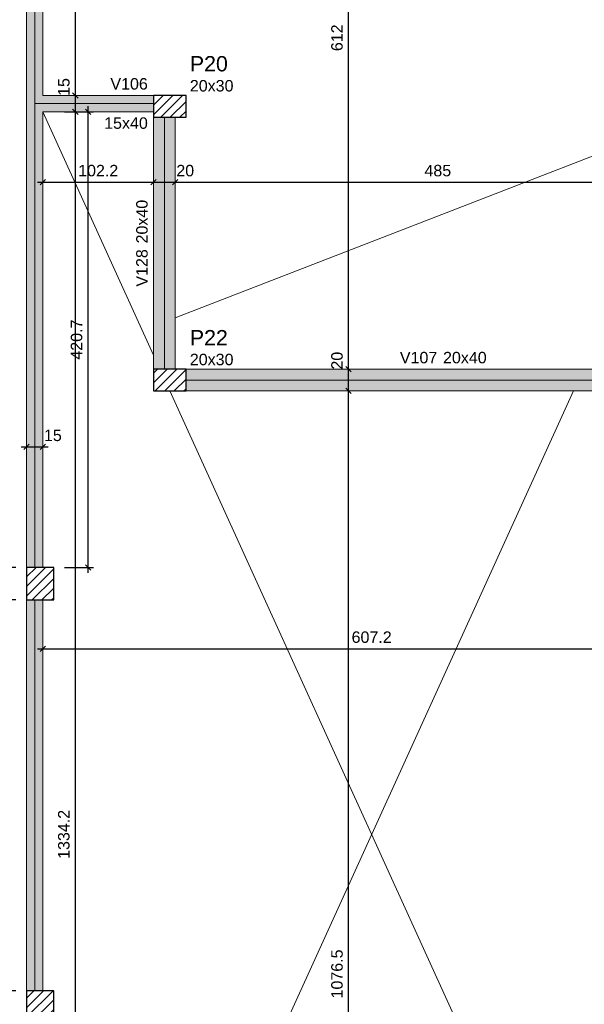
# Model space of a CAD drawing. Header units: millimetres. Extents: x 0 to 119, y 0 to 84.
# Tile 10 of 35: x 10 to 21, y 51 to 69. Entities that reach past the tile are written whole.
import ezdxf

# ---------------------------------------------------------------- set-up
doc = ezdxf.new("R2010")
doc.units = ezdxf.units.MM
doc.header["$MEASUREMENT"] = 0
doc.linetypes.add('NULL', pattern=[0])
doc.layers.get('0').update_dxf_attribs({"lineweight": 18})
for name, color, linetype, lineweight in [('FO-Aberturas', 7, 'Continuous', 5), ('FO-Cotas', 5, 'Continuous', 5), ('FO-Eixos', 5, 'Continuous', 5), ('FO-Hachura pilar que passa', 19, 'Continuous', 5), ('FO-Hachura viga', 43, 'Continuous', 5), ('FO-Pilares', 4, 'Continuous', 30), ('FO-Textos das vigas', 7, 'Continuous', 5), ('FO-Textos dos pilares', 7, 'Continuous', 5), ('FO-Vigas', 1, 'Continuous', 20)]:
    doc.layers.add(name, color=color, linetype=linetype, lineweight=lineweight)
doc.styles.add('Arial', font='txt')
doc.dimstyles.new('UM_50.000000', dxfattribs={"dimtxt": 0.18, "dimasz": 0.1, "dimexe": 0.1, "dimexo": 0.2, "dimgap": 0, "dimtad": 1, "dimtih": 1, "dimtoh": 1, "dimdec": 1, "dimlfac": 50, "dimzin": 0, "dimdsep": 46, "dimtxsty": 'Standard', "dimcen": 0.09, "dimdle": 0.1, "dimadec": 1, "dimazin": 2, "dimtfac": 1, "dimtdec": 4, "dimtofl": 0, "dimtmove": 0, "dimatfit": 3, "dimfxl": 1, "dimtolj": 1, "dimarcsym": 0})

# ---------------------------------------------------------------- blocks, each defined once
blk = doc.blocks.new('_Oblique')
at = {"color": 0, "linetype": 'ByBlock', "lineweight": -2}
blk.add_line((-0.5, -0.5), (0.5, 0.5), dxfattribs=at)
blk = doc.blocks.new('*D51')
at = {"layer": 'Defpoints', "color": 0}
for p in [(8.903, 51.287), (10.315, 51.287), (10.315, 50.687)]:
    blk.add_point(p, dxfattribs=at)
at = {"layer": 'FO-Cotas', "color": 0, "lineweight": -2}
for p, q in [((10.115, 51.287), (8.803, 51.287)), ((8.903, 50.587), (8.903, 51.387)), ((10.115, 50.687), (8.803, 50.687))]:
    blk.add_line(p, q, dxfattribs=at)
at = {"layer": 'FO-Cotas', "color": 0, "lineweight": -2, "xscale": 0.1, "yscale": 0.1, "zscale": 0.1}
for p, rotation in [((8.903, 51.287), 90), ((8.903, 50.687), 270)]:
    blk.add_blockref('_Oblique', p, dxfattribs=dict(at, rotation=rotation))
at = {"layer": 'FO-Cotas', "color": 7, "insert": (8.691, 50.987), "char_height": 0.2118, "attachment_point": 5, "rotation": 90, "style": 'Arial'}
blk.add_mtext('\\A1;30', dxfattribs=at)
blk = doc.blocks.new('*D52')
at = {"layer": 'Defpoints', "color": 0}
for p in [(8.903, 58.502), (10.315, 58.502), (10.315, 51.287)]:
    blk.add_point(p, dxfattribs=at)
at = {"layer": 'FO-Cotas', "color": 0, "lineweight": -2}
for p, q in [((8.903, 51.187), (8.903, 58.602)), ((10.115, 58.502), (8.803, 58.502)), ((10.115, 51.287), (8.803, 51.287))]:
    blk.add_line(p, q, dxfattribs=at)
at = {"layer": 'FO-Cotas', "color": 0, "lineweight": -2, "xscale": 0.1, "yscale": 0.1, "zscale": 0.1}
for p, rotation in [((8.903, 58.502), 90), ((8.903, 51.287), 270)]:
    blk.add_blockref('_Oblique', p, dxfattribs=dict(at, rotation=rotation))
at = {"layer": 'FO-Cotas', "color": 7, "insert": (8.691, 54.894), "char_height": 0.2118, "attachment_point": 5, "rotation": 90, "style": 'Arial'}
blk.add_mtext('\\A1;360.8', dxfattribs=at)
blk = doc.blocks.new('*D53')
at = {"layer": 'Defpoints', "color": 0}
for p in [(8.903, 59.102), (10.315, 59.102), (10.315, 58.502)]:
    blk.add_point(p, dxfattribs=at)
at = {"layer": 'FO-Cotas', "color": 0, "lineweight": -2}
for p, q in [((10.115, 59.102), (8.803, 59.102)), ((8.903, 58.402), (8.903, 59.202)), ((10.115, 58.502), (8.803, 58.502))]:
    blk.add_line(p, q, dxfattribs=at)
at = {"layer": 'FO-Cotas', "color": 0, "lineweight": -2, "xscale": 0.1, "yscale": 0.1, "zscale": 0.1}
for p, rotation in [((8.903, 59.102), 90), ((8.903, 58.502), 270)]:
    blk.add_blockref('_Oblique', p, dxfattribs=dict(at, rotation=rotation))
at = {"layer": 'FO-Cotas', "color": 7, "insert": (8.691, 58.802), "char_height": 0.2118, "attachment_point": 5, "rotation": 90, "style": 'Arial'}
blk.add_mtext('\\A1;30', dxfattribs=at)
blk = doc.blocks.new('*D54')
at = {"layer": 'Defpoints', "color": 0}
for p in [(8.903, 74.808), (10.315, 74.808), (10.315, 59.102)]:
    blk.add_point(p, dxfattribs=at)
at = {"layer": 'FO-Cotas', "color": 0, "lineweight": -2}
for p, q in [((8.903, 59.002), (8.903, 74.908)), ((10.115, 74.808), (8.803, 74.808)), ((10.115, 59.102), (8.803, 59.102))]:
    blk.add_line(p, q, dxfattribs=at)
at = {"layer": 'FO-Cotas', "color": 0, "lineweight": -2, "xscale": 0.1, "yscale": 0.1, "zscale": 0.1}
for p, rotation in [((8.903, 74.808), 90), ((8.903, 59.102), 270)]:
    blk.add_blockref('_Oblique', p, dxfattribs=dict(at, rotation=rotation))
at = {"layer": 'FO-Cotas', "color": 7, "insert": (8.691, 66.955), "char_height": 0.2118, "attachment_point": 5, "rotation": 90, "style": 'Arial'}
blk.add_mtext('\\A1;785.3', dxfattribs=at)
blk = doc.blocks.new('*D58')
at = {"layer": 'Defpoints', "color": 0}
for p in [(8.373, 75.408), (10.315, 75.408), (10.315, 34.555)]:
    blk.add_point(p, dxfattribs=at)
at = {"layer": 'FO-Cotas', "color": 0, "lineweight": -2}
for p, q in [((8.373, 34.455), (8.373, 75.508)), ((10.115, 75.408), (8.273, 75.408)), ((10.115, 34.555), (8.273, 34.555))]:
    blk.add_line(p, q, dxfattribs=at)
at = {"layer": 'FO-Cotas', "color": 0, "lineweight": -2, "xscale": 0.1, "yscale": 0.1, "zscale": 0.1}
for p, rotation in [((8.373, 75.408), 90), ((8.373, 34.555), 270)]:
    blk.add_blockref('_Oblique', p, dxfattribs=dict(at, rotation=rotation))
at = {"layer": 'FO-Cotas', "color": 7, "insert": (8.161, 54.982), "char_height": 0.2118, "attachment_point": 5, "rotation": 90, "style": 'Arial'}
blk.add_mtext('\\A1;2042.7', dxfattribs=at)
blk = doc.blocks.new('*D115')
at = {"layer": 'Defpoints', "color": 0}
for p in [(10.615, 57.602), (22.758, 57.602), (22.758, 57.602)]:
    blk.add_point(p, dxfattribs=at)
at = {"layer": 'FO-Cotas', "color": 0, "lineweight": -2}
blk.add_line((10.515, 57.602), (22.858, 57.602), dxfattribs=at)
at = {"layer": 'FO-Cotas', "color": 0, "lineweight": -2, "xscale": 0.1, "yscale": 0.1, "zscale": 0.1, "rotation": 180}
blk.add_blockref('_Oblique', (10.615, 57.602), dxfattribs=at)
at = {"layer": 'FO-Cotas', "color": 0, "lineweight": -2, "xscale": 0.1, "yscale": 0.1, "zscale": 0.1}
blk.add_blockref('_Oblique', (22.758, 57.602), dxfattribs=at)
at = {"layer": 'FO-Cotas', "color": 7, "insert": (16.686, 57.814), "char_height": 0.2118, "attachment_point": 5, "rotation": 0.0057, "style": 'Arial'}
blk.add_mtext('\\A1;607.2', dxfattribs=at)
blk = doc.blocks.new('*D118')
at = {"layer": 'Defpoints', "color": 0}
for p in [(10.315, 61.328), (10.615, 61.328), (10.615, 61.328)]:
    blk.add_point(p, dxfattribs=at)
at = {"layer": 'FO-Cotas', "color": 0, "lineweight": -2}
blk.add_line((10.215, 61.328), (10.715, 61.328), dxfattribs=at)
at = {"layer": 'FO-Cotas', "color": 0, "lineweight": -2, "xscale": 0.1, "yscale": 0.1, "zscale": 0.1, "rotation": 180}
blk.add_blockref('_Oblique', (10.315, 61.328), dxfattribs=at)
at = {"layer": 'FO-Cotas', "color": 0, "lineweight": -2, "xscale": 0.1, "yscale": 0.1, "zscale": 0.1}
blk.add_blockref('_Oblique', (10.615, 61.328), dxfattribs=at)
at = {"layer": 'FO-Cotas', "color": 7, "insert": (10.8, 61.54), "char_height": 0.2118, "attachment_point": 5, "rotation": 0.0057, "style": 'Arial'}
blk.add_mtext('\\A1;15', dxfattribs=at)
blk = doc.blocks.new('*D121')
at = {"layer": 'Defpoints', "color": 0}
for p in [(10.615, 66.216), (12.659, 66.216), (12.659, 66.216)]:
    blk.add_point(p, dxfattribs=at)
at = {"layer": 'FO-Cotas', "color": 0, "lineweight": -2}
blk.add_line((10.515, 66.216), (12.759, 66.216), dxfattribs=at)
at = {"layer": 'FO-Cotas', "color": 0, "lineweight": -2, "xscale": 0.1, "yscale": 0.1, "zscale": 0.1, "rotation": 180}
blk.add_blockref('_Oblique', (10.615, 66.216), dxfattribs=at)
at = {"layer": 'FO-Cotas', "color": 0, "lineweight": -2, "xscale": 0.1, "yscale": 0.1, "zscale": 0.1}
blk.add_blockref('_Oblique', (12.659, 66.216), dxfattribs=at)
at = {"layer": 'FO-Cotas', "color": 7, "insert": (11.637, 66.428), "char_height": 0.2118, "attachment_point": 5, "rotation": 0.0057, "style": 'Arial'}
blk.add_mtext('\\A1;102.2', dxfattribs=at)
blk = doc.blocks.new('*D122')
at = {"layer": 'Defpoints', "color": 0}
for p in [(12.659, 66.216), (13.059, 66.216), (13.059, 66.216)]:
    blk.add_point(p, dxfattribs=at)
at = {"layer": 'FO-Cotas', "color": 0, "lineweight": -2}
blk.add_line((12.559, 66.216), (13.159, 66.216), dxfattribs=at)
at = {"layer": 'FO-Cotas', "color": 0, "lineweight": -2, "xscale": 0.1, "yscale": 0.1, "zscale": 0.1, "rotation": 180}
blk.add_blockref('_Oblique', (12.659, 66.216), dxfattribs=at)
at = {"layer": 'FO-Cotas', "color": 0, "lineweight": -2, "xscale": 0.1, "yscale": 0.1, "zscale": 0.1}
blk.add_blockref('_Oblique', (13.059, 66.216), dxfattribs=at)
at = {"layer": 'FO-Cotas', "color": 7, "insert": (13.244, 66.428), "char_height": 0.2118, "attachment_point": 5, "rotation": 0.0057, "style": 'Arial'}
blk.add_mtext('\\A1;20', dxfattribs=at)
blk = doc.blocks.new('*D123')
at = {"layer": 'Defpoints', "color": 0}
for p in [(13.059, 66.216), (22.758, 66.216), (22.758, 66.216)]:
    blk.add_point(p, dxfattribs=at)
at = {"layer": 'FO-Cotas', "color": 0, "lineweight": -2}
blk.add_line((12.959, 66.216), (22.858, 66.216), dxfattribs=at)
at = {"layer": 'FO-Cotas', "color": 0, "lineweight": -2, "xscale": 0.1, "yscale": 0.1, "zscale": 0.1, "rotation": 180}
blk.add_blockref('_Oblique', (13.059, 66.216), dxfattribs=at)
at = {"layer": 'FO-Cotas', "color": 0, "lineweight": -2, "xscale": 0.1, "yscale": 0.1, "zscale": 0.1}
blk.add_blockref('_Oblique', (22.758, 66.216), dxfattribs=at)
at = {"layer": 'FO-Cotas', "color": 7, "insert": (17.908, 66.428), "char_height": 0.2118, "attachment_point": 5, "rotation": 0.0057, "style": 'Arial'}
blk.add_mtext('\\A1;485', dxfattribs=at)
blk = doc.blocks.new('*D146')
at = {"layer": 'Defpoints', "color": 0}
for p in [(11.215, 67.516), (11.215, 67.516), (11.215, 40.832)]:
    blk.add_point(p, dxfattribs=at)
at = {"layer": 'FO-Cotas', "color": 0, "lineweight": -2}
blk.add_line((11.215, 40.732), (11.215, 67.616), dxfattribs=at)
at = {"layer": 'FO-Cotas', "color": 0, "lineweight": -2, "xscale": 0.1, "yscale": 0.1, "zscale": 0.1}
for p, rotation in [((11.215, 67.516), 90), ((11.215, 40.832), 270)]:
    blk.add_blockref('_Oblique', p, dxfattribs=dict(at, rotation=rotation))
at = {"layer": 'FO-Cotas', "color": 7, "insert": (11.003, 54.174), "char_height": 0.2118, "attachment_point": 5, "rotation": 90, "style": 'Arial'}
blk.add_mtext('\\A1;1334.2', dxfattribs=at)
blk = doc.blocks.new('*D147')
at = {"layer": 'Defpoints', "color": 0}
for p in [(11.215, 67.816), (11.215, 67.816), (11.215, 67.516)]:
    blk.add_point(p, dxfattribs=at)
at = {"layer": 'FO-Cotas', "color": 0, "lineweight": -2}
blk.add_line((11.215, 67.416), (11.215, 67.916), dxfattribs=at)
at = {"layer": 'FO-Cotas', "color": 0, "lineweight": -2, "xscale": 0.1, "yscale": 0.1, "zscale": 0.1}
for p, rotation in [((11.215, 67.816), 90), ((11.215, 67.516), 270)]:
    blk.add_blockref('_Oblique', p, dxfattribs=dict(at, rotation=rotation))
at = {"layer": 'FO-Cotas', "color": 7, "insert": (11.003, 67.973), "char_height": 0.2118, "attachment_point": 5, "rotation": 90, "style": 'Arial'}
blk.add_mtext('\\A1;15', dxfattribs=at)
blk = doc.blocks.new('*D148')
at = {"layer": 'Defpoints', "color": 0}
for p in [(11.215, 75.002), (11.215, 75.002), (11.215, 67.816)]:
    blk.add_point(p, dxfattribs=at)
at = {"layer": 'FO-Cotas', "color": 0, "lineweight": -2}
blk.add_line((11.215, 67.716), (11.215, 75.102), dxfattribs=at)
at = {"layer": 'FO-Cotas', "color": 0, "lineweight": -2, "xscale": 0.1, "yscale": 0.1, "zscale": 0.1}
for p, rotation in [((11.215, 75.002), 90), ((11.215, 67.816), 270)]:
    blk.add_blockref('_Oblique', p, dxfattribs=dict(at, rotation=rotation))
at = {"layer": 'FO-Cotas', "color": 7, "insert": (11.003, 71.409), "char_height": 0.2118, "attachment_point": 5, "rotation": 90, "style": 'Arial'}
blk.add_mtext('\\A1;359.3', dxfattribs=at)
blk = doc.blocks.new('*D151')
at = {"layer": 'Defpoints', "color": 0}
for p in [(16.259, 62.362), (16.259, 62.362), (16.259, 40.832)]:
    blk.add_point(p, dxfattribs=at)
at = {"layer": 'FO-Cotas', "color": 0, "lineweight": -2}
blk.add_line((16.259, 40.732), (16.259, 62.462), dxfattribs=at)
at = {"layer": 'FO-Cotas', "color": 0, "lineweight": -2, "xscale": 0.1, "yscale": 0.1, "zscale": 0.1}
for p, rotation in [((16.259, 62.362), 90), ((16.259, 40.832), 270)]:
    blk.add_blockref('_Oblique', p, dxfattribs=dict(at, rotation=rotation))
at = {"layer": 'FO-Cotas', "color": 7, "insert": (16.047, 51.597), "char_height": 0.2118, "attachment_point": 5, "rotation": 90, "style": 'Arial'}
blk.add_mtext('\\A1;1076.5', dxfattribs=at)
blk = doc.blocks.new('*D152')
at = {"layer": 'Defpoints', "color": 0}
for p in [(16.259, 62.762), (16.259, 62.762), (16.259, 62.362)]:
    blk.add_point(p, dxfattribs=at)
at = {"layer": 'FO-Cotas', "color": 0, "lineweight": -2}
blk.add_line((16.259, 62.262), (16.259, 62.862), dxfattribs=at)
at = {"layer": 'FO-Cotas', "color": 0, "lineweight": -2, "xscale": 0.1, "yscale": 0.1, "zscale": 0.1}
for p, rotation in [((16.259, 62.762), 90), ((16.259, 62.362), 270)]:
    blk.add_blockref('_Oblique', p, dxfattribs=dict(at, rotation=rotation))
at = {"layer": 'FO-Cotas', "color": 7, "insert": (16.047, 62.92), "char_height": 0.2118, "attachment_point": 5, "rotation": 90, "style": 'Arial'}
blk.add_mtext('\\A1;20', dxfattribs=at)
blk = doc.blocks.new('*D153')
at = {"layer": 'Defpoints', "color": 0}
for p in [(16.259, 75.002), (16.259, 75.002), (16.259, 62.762)]:
    blk.add_point(p, dxfattribs=at)
at = {"layer": 'FO-Cotas', "color": 0, "lineweight": -2}
blk.add_line((16.259, 62.662), (16.259, 75.102), dxfattribs=at)
at = {"layer": 'FO-Cotas', "color": 0, "lineweight": -2, "xscale": 0.1, "yscale": 0.1, "zscale": 0.1}
for p, rotation in [((16.259, 75.002), 90), ((16.259, 62.762), 270)]:
    blk.add_blockref('_Oblique', p, dxfattribs=dict(at, rotation=rotation))
at = {"layer": 'FO-Cotas', "color": 7, "insert": (16.047, 68.882), "char_height": 0.2118, "attachment_point": 5, "rotation": 90, "style": 'Arial'}
blk.add_mtext('\\A1;612', dxfattribs=at)
blk = doc.blocks.new('*D224')
at = {"layer": 'Defpoints', "color": 0}
for p in [(10.815, 67.516), (11.45, 67.516), (10.815, 59.102)]:
    blk.add_point(p, dxfattribs=at)
at = {"layer": 'FO-Cotas', "color": 0, "lineweight": -2}
for p, q in [((11.015, 67.516), (11.55, 67.516)), ((11.45, 59.002), (11.45, 67.616)), ((11.015, 59.102), (11.55, 59.102))]:
    blk.add_line(p, q, dxfattribs=at)
at = {"layer": 'FO-Cotas', "color": 0, "lineweight": -2, "xscale": 0.1, "yscale": 0.1, "zscale": 0.1}
for p, rotation in [((11.45, 67.516), 90), ((11.45, 59.102), 270)]:
    blk.add_blockref('_Oblique', p, dxfattribs=dict(at, rotation=rotation))
at = {"layer": 'FO-Cotas', "color": 7, "insert": (11.238, 63.309), "char_height": 0.2118, "attachment_point": 5, "rotation": 90, "style": 'Arial'}
blk.add_mtext('\\A1;420.7', dxfattribs=at)

msp = doc.modelspace()

# ---------------------------------------------------------------- hatches: boundary and pattern name
at = {"layer": 'FO-Hachura pilar que passa', "linetype": 'Continuous'}
h = msp.add_hatch(dxfattribs=at)
h.set_pattern_fill('ANSI31', color=19, style=0)
h.paths.add_polyline_path([(13.2586, 67.416), (13.2586, 67.616), (13.2586, 67.816), (12.9586, 67.816), (12.6586, 67.816), (12.6586, 67.616), (12.6586, 67.416), (12.9586, 67.416)])
h = msp.add_hatch(dxfattribs=at)
h.set_pattern_fill('ANSI31', color=19, style=0)
h.paths.add_polyline_path([(13.2586, 62.3624), (13.2586, 62.5624), (13.2586, 62.7624), (12.9586, 62.7624), (12.6586, 62.7624), (12.6586, 62.5624), (12.6586, 62.3624), (12.9586, 62.3624)])
h = msp.add_hatch(dxfattribs=at)
h.set_pattern_fill('ANSI31', color=19, style=0)
h.paths.add_polyline_path([(10.3146, 58.5022), (10.5646, 58.5022), (10.8146, 58.5022), (10.8146, 58.8022), (10.8146, 59.1022), (10.5646, 59.1022), (10.3146, 59.1022), (10.3146, 58.8022)])
h = msp.add_hatch(dxfattribs=at)
h.set_pattern_fill('ANSI31', color=19, style=0)
h.paths.add_polyline_path([(10.3146, 50.6868), (10.5646, 50.6868), (10.8146, 50.6868), (10.8146, 50.9868), (10.8146, 51.2868), (10.5646, 51.2868), (10.3146, 51.2868), (10.3146, 50.9868)])
at = {"layer": 'FO-Hachura viga', "linetype": 'Continuous'}
for points in [[(10.6146, 67.816), (10.6146, 67.816), (10.6146, 74.808), (10.3146, 74.808), (10.3146, 67.666), (10.4646, 67.666), (10.6146, 67.816)], [(12.6586, 67.816), (12.6586, 67.816), (10.6146, 67.816), (10.4646, 67.666), (10.6146, 67.516), (12.6586, 67.516), (12.6586, 67.816)], [(10.6146, 67.516), (10.6146, 67.516), (10.4646, 67.666), (10.3146, 67.666), (10.3146, 59.102), (10.6146, 59.102), (10.6146, 67.516)], [(13.0586, 67.416), (13.0586, 67.416), (12.6586, 67.416), (12.6586, 62.7622), (13.0586, 62.7622), (13.0586, 67.416)], [(22.7582, 62.7622), (22.7582, 62.7622), (13.2586, 62.7622), (13.2586, 62.3622), (22.7582, 62.3622), (22.7582, 62.7622)], [(10.6146, 58.502), (10.6146, 58.502), (10.3146, 58.502), (10.3146, 51.287), (10.6146, 51.287), (10.6146, 58.502)]]:
    msp.add_hatch(color=43, dxfattribs=at).paths.add_polyline_path(points)

# ---------------------------------------------------------------- linework, layer by layer
at = {"layer": 'FO-Aberturas'}
for p, q in [((10.615, 67.5162), (12.659, 63.0242)), ((22.758, 67.4732), (13.059, 63.7102)), ((10.615, 40.8322), (20.413, 62.3622)), ((12.96, 62.3622), (22.758, 40.8322))]:
    msp.add_line(p, q, dxfattribs=at)
at = {"layer": 'FO-Eixos'}
for p, q in [((10.4646, 67.666), (10.4646, 74.8082)), ((10.4646, 59.1022), (10.4646, 67.666)), ((10.4646, 67.666), (12.6586, 67.666)), ((12.8586, 62.7624), (12.8586, 67.416)), ((13.2586, 62.5624), (22.758, 62.5624)), ((10.4646, 51.2868), (10.4646, 58.5022))]:
    msp.add_line(p, q, dxfattribs=at)
at = {"layer": 'FO-Pilares'}
for points in [[(13.2586, 67.416), (13.2586, 67.616), (13.2586, 67.816), (12.9586, 67.816), (12.6586, 67.816), (12.6586, 67.616), (12.6586, 67.416), (12.9586, 67.416), (13.2586, 67.416)], [(13.2586, 62.3624), (13.2586, 62.5624), (13.2586, 62.7624), (12.9586, 62.7624), (12.6586, 62.7624), (12.6586, 62.5624), (12.6586, 62.3624), (12.9586, 62.3624), (13.2586, 62.3624)], [(10.3146, 58.5022), (10.5646, 58.5022), (10.8146, 58.5022), (10.8146, 58.8022), (10.8146, 59.1022), (10.5646, 59.1022), (10.3146, 59.1022), (10.3146, 58.8022), (10.3146, 58.5022)], [(10.3146, 50.6868), (10.5646, 50.6868), (10.8146, 50.6868), (10.8146, 50.9868), (10.8146, 51.2868), (10.5646, 51.2868), (10.3146, 51.2868), (10.3146, 50.9868), (10.3146, 50.6868)]]:
    msp.add_lwpolyline(points, close=True, dxfattribs=at)
at = {"layer": 'FO-Vigas'}
for p, q in [((10.3146, 67.666), (10.3146, 74.8082)), ((10.6146, 67.816), (10.6146, 74.8082)), ((10.6146, 67.816), (12.6586, 67.816)), ((10.3146, 59.1022), (10.3146, 67.666)), ((10.6146, 59.1022), (10.6146, 67.516)), ((10.6146, 67.516), (12.6586, 67.516)), ((12.6586, 62.7624), (12.6586, 67.416)), ((13.0586, 62.7624), (13.0586, 67.416)), ((13.2586, 62.7624), (22.758, 62.7624)), ((13.2586, 62.3624), (22.758, 62.3624)), ((10.3146, 51.2868), (10.3146, 58.5022)), ((10.6146, 51.2868), (10.6146, 58.5022))]:
    msp.add_line(p, q, dxfattribs=at)

# ---------------------------------------------------------------- texts
at = {"layer": 'FO-Textos das vigas', "linetype": 'NULL', "char_height": 0.2118, "line_spacing_factor": 0.798, "style": 'Arial'}
for s, insert, width, attachment_point in [('V106', (12.553, 67.9221), 1.354561, 9), ('15x40', (12.553, 67.1981), 1.580273, 9), ('V107', (17.898, 62.8681), 1.354561, 9), ('20x40', (18.004, 62.8681), 1.580273, 7)]:
    msp.add_mtext(s, dxfattribs=dict(at, insert=insert, width=width, attachment_point=attachment_point))
at = {"layer": 'FO-Textos das vigas', "linetype": 'NULL', "char_height": 0.2118, "rotation": 90.00021, "line_spacing_factor": 0.798, "style": 'Arial'}
for s, insert, width, attachment_point in [('20x40', (12.5531, 65.0842), 1.580273, 7), ('V128', (12.5531, 64.9782), 1.354561, 9)]:
    msp.add_mtext(s, dxfattribs=dict(at, insert=insert, width=width, attachment_point=attachment_point))
at = {"layer": 'FO-Textos dos pilares', "linetype": 'NULL', "attachment_point": 7, "line_spacing_factor": 0.798, "style": 'Arial'}
for s, insert, char_height, width in [('P20', (13.329, 68.2574), 0.2824, 1.387852), ('20x30', (13.329, 67.8871), 0.2118, 1.580273), ('P22', (13.329, 63.2034), 0.2824, 1.387852), ('20x30', (13.329, 62.8331), 0.2118, 1.580273)]:
    msp.add_mtext(s, dxfattribs=dict(at, insert=insert, char_height=char_height, width=width))

# ---------------------------------------------------------------- dimensions: what is measured, and where the dimension line sits
at = {"layer": 'FO-Cotas'}
for base, p1, p2, override, picture, middle in [((8.373093, 75.4081765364), (10.314593, 34.5551765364), (10.314593, 75.4081765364), {"dimtxt": 0.2118, "dimasz": 0.1, "dimexe": 0.1, "dimexo": 0.2, "dimtad": 1, "dimtih": 0, "dimtoh": 0, "dimdec": 1, "dimlfac": 50, "dimzin": 8, "dimtxsty": 'Arial', "dimblk": 'Oblique', "dimblk1": 'Oblique', "dimblk2": 'Oblique', "dimsah": 1, "dimdle": 0.1, "dimse1": 0, "dimse2": 0, "dimclrt": 7, "dimadec": 1, "dimazin": 3, "dimtmove": 2, "dimldrblk": 'Oblique'}, '*D58', (8.161293, 54.9816765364)), ((11.2146, 75.0024), (11.2146, 67.816), (11.2146, 75.0024), {"dimtxt": 0.2118, "dimasz": 0.1, "dimexe": 0.1, "dimexo": 0.2, "dimtad": 1, "dimtih": 0, "dimtoh": 0, "dimdec": 1, "dimlfac": 50, "dimzin": 8, "dimtxsty": 'Arial', "dimblk": 'Oblique', "dimblk1": 'Oblique', "dimblk2": 'Oblique', "dimsah": 1, "dimdle": 0.1, "dimse1": 1, "dimse2": 1, "dimclrt": 7, "dimadec": 1, "dimazin": 3, "dimtmove": 2, "dimldrblk": 'Oblique'}, '*D148', (11.0028, 71.4092)), ((16.2586, 75.0024), (16.2586, 62.7624), (16.2586, 75.0024), {"dimtxt": 0.2118, "dimasz": 0.1, "dimexe": 0.1, "dimexo": 0.2, "dimtad": 1, "dimtih": 0, "dimtoh": 0, "dimdec": 1, "dimlfac": 50, "dimzin": 8, "dimtxsty": 'Arial', "dimblk": 'Oblique', "dimblk1": 'Oblique', "dimblk2": 'Oblique', "dimsah": 1, "dimdle": 0.1, "dimse1": 1, "dimse2": 1, "dimclrt": 7, "dimadec": 1, "dimazin": 3, "dimtmove": 2, "dimldrblk": 'Oblique'}, '*D153', (16.0468, 68.8824)), ((8.9026, 74.8082), (10.3146, 59.1022), (10.3146, 74.8082), {"dimtxt": 0.2118, "dimasz": 0.1, "dimexe": 0.1, "dimexo": 0.2, "dimtad": 1, "dimtih": 0, "dimtoh": 0, "dimdec": 1, "dimlfac": 50, "dimzin": 8, "dimtxsty": 'Arial', "dimblk": 'Oblique', "dimblk1": 'Oblique', "dimblk2": 'Oblique', "dimsah": 1, "dimdle": 0.1, "dimse1": 0, "dimse2": 0, "dimclrt": 7, "dimadec": 1, "dimazin": 3, "dimtmove": 2, "dimldrblk": 'Oblique'}, '*D54', (8.6908, 66.9552)), ((11.2146, 67.816), (11.2146, 67.516), (11.2146, 67.816), {"dimtxt": 0.2118, "dimasz": 0.1, "dimexe": 0.1, "dimexo": 0.2, "dimtad": 1, "dimtih": 0, "dimtoh": 0, "dimdec": 1, "dimlfac": 50, "dimzin": 8, "dimtxsty": 'Arial', "dimblk": 'Oblique', "dimblk1": 'Oblique', "dimblk2": 'Oblique', "dimsah": 1, "dimdle": 0.1, "dimse1": 1, "dimse2": 1, "dimclrt": 7, "dimadec": 1, "dimazin": 3, "dimtmove": 2, "dimldrblk": 'Oblique'}, '*D147', (11.0028, 67.9733)), ((11.45, 67.516), (10.8146, 59.1022), (10.8146, 67.516), {"dimtxt": 0.2118, "dimasz": 0.1, "dimexe": 0.1, "dimexo": 0.2, "dimtad": 1, "dimtih": 0, "dimtoh": 0, "dimdec": 1, "dimlfac": 50, "dimzin": 8, "dimtxsty": 'Arial', "dimblk": 'Oblique', "dimblk1": 'Oblique', "dimblk2": 'Oblique', "dimsah": 1, "dimdle": 0.1, "dimse1": 0, "dimse2": 0, "dimclrt": 7, "dimadec": 1, "dimazin": 3, "dimtmove": 2, "dimldrblk": 'Oblique'}, '*D224', (11.2382, 63.3091)), ((11.2146, 67.516), (11.2146, 40.8322), (11.2146, 67.516), {"dimtxt": 0.2118, "dimasz": 0.1, "dimexe": 0.1, "dimexo": 0.2, "dimtad": 1, "dimtih": 0, "dimtoh": 0, "dimdec": 1, "dimlfac": 50, "dimzin": 8, "dimtxsty": 'Arial', "dimblk": 'Oblique', "dimblk1": 'Oblique', "dimblk2": 'Oblique', "dimsah": 1, "dimdle": 0.1, "dimse1": 1, "dimse2": 1, "dimclrt": 7, "dimadec": 1, "dimazin": 3, "dimtmove": 2, "dimldrblk": 'Oblique'}, '*D146', (11.0028, 54.1741)), ((16.2586, 62.7624), (16.2586, 62.3624), (16.2586, 62.7624), {"dimtxt": 0.2118, "dimasz": 0.1, "dimexe": 0.1, "dimexo": 0.2, "dimtad": 1, "dimtih": 0, "dimtoh": 0, "dimdec": 1, "dimlfac": 50, "dimzin": 8, "dimtxsty": 'Arial', "dimblk": 'Oblique', "dimblk1": 'Oblique', "dimblk2": 'Oblique', "dimsah": 1, "dimdle": 0.1, "dimse1": 1, "dimse2": 1, "dimclrt": 7, "dimadec": 1, "dimazin": 3, "dimtmove": 2, "dimldrblk": 'Oblique'}, '*D152', (16.0468, 62.9197)), ((16.2586, 62.3624), (16.2586, 40.8322), (16.2586, 62.3624), {"dimtxt": 0.2118, "dimasz": 0.1, "dimexe": 0.1, "dimexo": 0.2, "dimtad": 1, "dimtih": 0, "dimtoh": 0, "dimdec": 1, "dimlfac": 50, "dimzin": 8, "dimtxsty": 'Arial', "dimblk": 'Oblique', "dimblk1": 'Oblique', "dimblk2": 'Oblique', "dimsah": 1, "dimdle": 0.1, "dimse1": 1, "dimse2": 1, "dimclrt": 7, "dimadec": 1, "dimazin": 3, "dimtmove": 2, "dimldrblk": 'Oblique'}, '*D151', (16.0468, 51.5973)), ((8.9026, 59.1022), (10.3146, 58.5022), (10.3146, 59.1022), {"dimtxt": 0.2118, "dimasz": 0.1, "dimexe": 0.1, "dimexo": 0.2, "dimtad": 1, "dimtih": 0, "dimtoh": 0, "dimdec": 1, "dimlfac": 50, "dimzin": 8, "dimtxsty": 'Arial', "dimblk": 'Oblique', "dimblk1": 'Oblique', "dimblk2": 'Oblique', "dimsah": 1, "dimdle": 0.1, "dimse1": 0, "dimse2": 0, "dimclrt": 7, "dimadec": 1, "dimazin": 3, "dimtmove": 2, "dimldrblk": 'Oblique'}, '*D53', (8.6908, 58.8022)), ((8.9026, 58.5022), (10.3146, 51.2868), (10.3146, 58.5022), {"dimtxt": 0.2118, "dimasz": 0.1, "dimexe": 0.1, "dimexo": 0.2, "dimtad": 1, "dimtih": 0, "dimtoh": 0, "dimdec": 1, "dimlfac": 50, "dimzin": 8, "dimtxsty": 'Arial', "dimblk": 'Oblique', "dimblk1": 'Oblique', "dimblk2": 'Oblique', "dimsah": 1, "dimdle": 0.1, "dimse1": 0, "dimse2": 0, "dimclrt": 7, "dimadec": 1, "dimazin": 3, "dimtmove": 2, "dimldrblk": 'Oblique'}, '*D52', (8.6908, 54.8945)), ((8.9026, 51.2868), (10.3146, 50.6868), (10.3146, 51.2868), {"dimtxt": 0.2118, "dimasz": 0.1, "dimexe": 0.1, "dimexo": 0.2, "dimtad": 1, "dimtih": 0, "dimtoh": 0, "dimdec": 1, "dimlfac": 50, "dimzin": 8, "dimtxsty": 'Arial', "dimblk": 'Oblique', "dimblk1": 'Oblique', "dimblk2": 'Oblique', "dimsah": 1, "dimdle": 0.1, "dimse1": 0, "dimse2": 0, "dimclrt": 7, "dimadec": 1, "dimazin": 3, "dimtmove": 2, "dimldrblk": 'Oblique'}, '*D51', (8.6908, 50.9868))]:
    dim = msp.add_linear_dim(base=base, p1=p1, p2=p2, angle=90, dimstyle='UM_50.000000', override=override, dxfattribs=at)
    dim.commit()
    dim.dimension.update_dxf_attribs({"geometry": picture, "text_midpoint": middle, "dimtype": 160, "text_rotation": 90})
for base, p1, p2, picture, middle in [((12.6586, 66.216), (10.6146, 66.216), (12.6586, 66.216), '*D121', (11.6366, 66.4278)), ((13.0586, 66.216), (12.6586, 66.216), (13.0586, 66.216), '*D122', (13.2439, 66.4278)), ((22.758, 66.216), (13.0586, 66.216), (22.758, 66.216), '*D123', (17.9083, 66.4278)), ((10.6146, 61.3282), (10.3146, 61.3282), (10.6146, 61.3282), '*D118', (10.7999, 61.54)), ((22.758, 57.6022), (10.6146, 57.6022), (22.758, 57.6022), '*D115', (16.6863, 57.814))]:
    dim = msp.add_linear_dim(base=base, p1=p1, p2=p2, dimstyle='UM_50.000000', override={"dimtxt": 0.2118, "dimasz": 0.1, "dimexe": 0.1, "dimexo": 0.2, "dimtad": 1, "dimtih": 0, "dimtoh": 0, "dimdec": 1, "dimlfac": 50, "dimzin": 8, "dimtxsty": 'Arial', "dimblk": 'Oblique', "dimblk1": 'Oblique', "dimblk2": 'Oblique', "dimsah": 1, "dimdle": 0.1, "dimse1": 1, "dimse2": 1, "dimclrt": 7, "dimadec": 1, "dimazin": 3, "dimtmove": 2, "dimldrblk": 'Oblique'}, dxfattribs=at)
    dim.commit()
    dim.dimension.update_dxf_attribs({"geometry": picture, "text_midpoint": middle, "dimtype": 160, "text_rotation": 0.00573})

doc.saveas('drawing.dxf')
